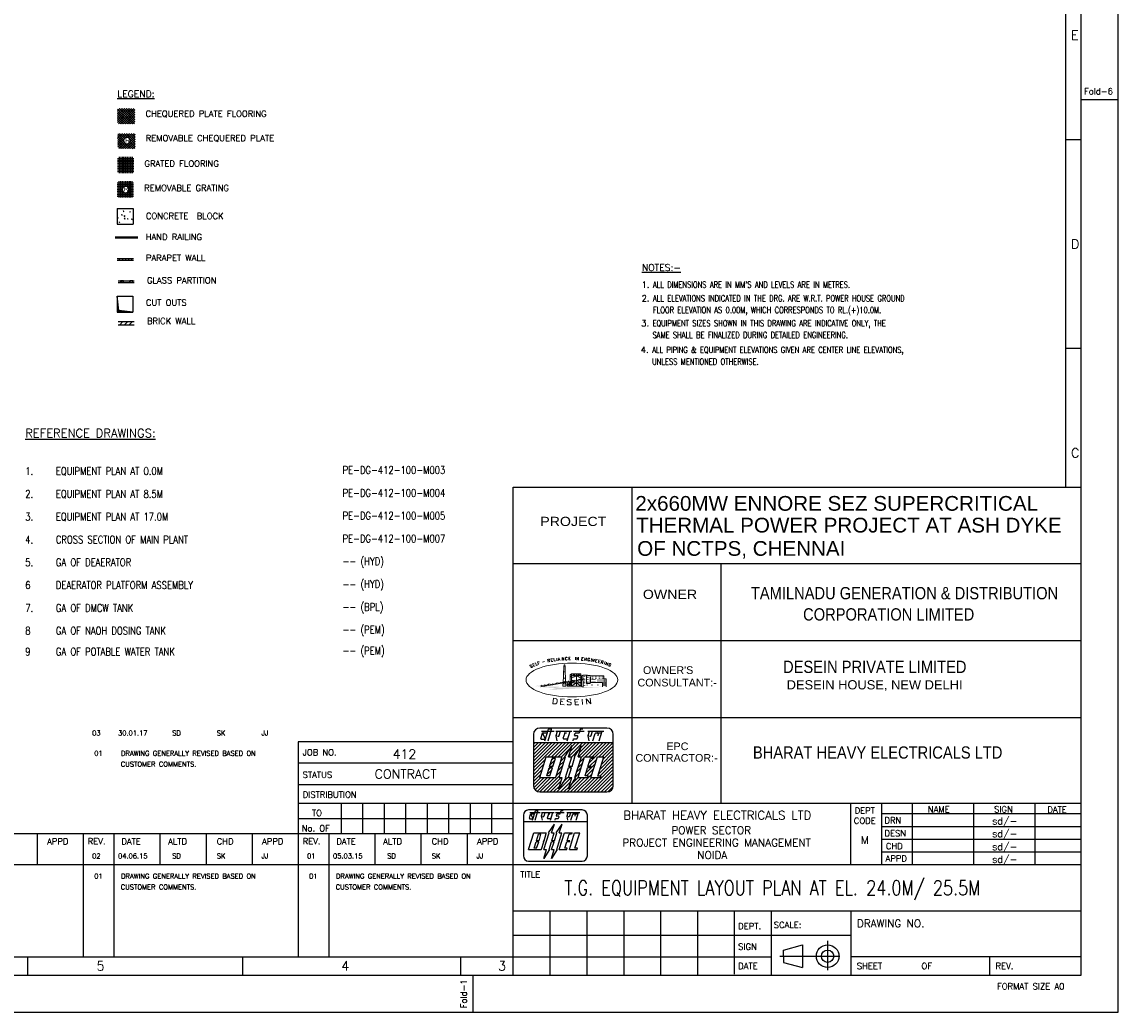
# Model space of a CAD drawing. Header units: inches. Extents: x 0 to 1544102, y -303681 to 23144100.
# Tile 49 of 49: x 208012 to 297250, y -287698 to -207109. Entities that reach past the tile are written whole.
import ezdxf
from ezdxf.enums import TextEntityAlignment as Align

# ---------------------------------------------------------------- set-up
doc = ezdxf.new("R2010")
doc.units = ezdxf.units.IN
doc.header["$LTSCALE"] = 1800
doc.header["$MEASUREMENT"] = 0
doc.linetypes.add('CENTER', pattern=[2, 1.25, -0.25, 0.25, -0.25])
doc.layers.get('0').update_dxf_attribs({"color": 253, "lineweight": 9})
for name, color, linetype in [('EARTH1', 7, 'Continuous'), ('FORMAT', 9, 'Continuous'), ('TEXT', 3, 'Continuous'), ('TEXT1', 3, 'Continuous')]:
    doc.layers.add(name, color=color, linetype=linetype)
doc.layers.add('SIZE', color=7, linetype='Continuous', lineweight=13)
doc.styles.add('ARIAL', font='arial.ttf')
doc.styles.add('COMPLEX', font='complex')
doc.styles.add('HTX11', font='O8111901')
doc.styles.add('ROMAND', font='Romand')
doc.styles.add('ROMANS', font='romans.shx')
doc.styles.add('ROMANT', font='romant')
doc.styles.add('RPS', font='arial.ttf', dxfattribs={"height": 300})
doc.styles.add('S13', font='simplex', dxfattribs={"height": 1.3})

# ---------------------------------------------------------------- blocks, each defined once
blk = doc.blocks.new('EMBL1', base_point=(70.6, 50.1))
for p, q in [((70.4, 122), (70.4, 58)), ((162.4, 130), (78.4, 130)), ((79.6, 117.1), (81.6, 123.5)), ((80.4, 126), (96.4, 126)), ((85.3, 116), (81.9, 123.9)), ((82.4, 124), (87.8, 124)), ((84.7, 114), (89.2, 128.7)), ((88.7, 114), (93.1, 128.2)), ((90, 129.2), (92.3, 129.2)), ((98.4, 126), (118.4, 126)), ((100, 114), (98.7, 120.3)), ((98.8, 120.7), (100.4, 126)), ((102.7, 120.6), (104.4, 126)), ((107.8, 117.5), (110.1, 124)), ((108.8, 124), (111.6, 124)), ((112.7, 114), (116.4, 126)), ((120.4, 126), (134, 126)), ((121.9, 121.3), (122.7, 123.5)), ((125.2, 120.2), (122.7, 120.2)), ((123.5, 124), (127.2, 124)), ((127.9, 124.6), (129.2, 128.7)), ((130, 129.2), (132.3, 129.2)), ((138.4, 126), (158.4, 126)), ((140, 114), (138.7, 120.3)), ((138.8, 120.7), (140.4, 126)), ((142.7, 120.6), (144.4, 126)), ((144.7, 114), (147.6, 123.4)), ((148.4, 124), (150.6, 124)), ((151.4, 123.4), (150.8, 120.5)), ((152.2, 124), (155.8, 124)), ((152.7, 114), (156.4, 126)), ((170.4, 58), (170.4, 122)), ((70.4, 112), (170.4, 112)), ((80.4, 116), (85.3, 116)), ((100.4, 120), (102, 120)), ((108.5, 116.5), (113.4, 116.5)), ((109.7, 94), (118.7, 108)), ((114.4, 94), (118.7, 108)), ((119.9, 114), (120.6, 116.5)), ((120.6, 116.5), (124.4, 116.5)), ((121.7, 94), (130.7, 108)), ((125.2, 117), (126, 119.2)), ((126.4, 94), (130.7, 108)), ((140.4, 120), (142, 120)), ((78.4, 68), (86.4, 94)), ((86.4, 94), (105.3, 94)), ((90.7, 81.9), (93.8, 92.1)), ((97.8, 92.1), (93.8, 92.1)), ((94.7, 81.9), (97.8, 92.1)), ((102.4, 68), (110.4, 94)), ((102.6, 81.7), (106.1, 93)), ((109.7, 94), (110.4, 94)), ((114.4, 94), (118.4, 94)), ((114.7, 81.9), (118.4, 94)), ((118.7, 81.9), (122.4, 94)), ((121.7, 94), (122.4, 94)), ((122.4, 68), (130.4, 94)), ((126.4, 94), (130.4, 94)), ((126.4, 68), (134.4, 94)), ((134.4, 94), (146.4, 94)), ((138.7, 81.9), (141.8, 92.1)), ((145.8, 92.1), (141.8, 92.1)), ((142.4, 68), (150.4, 94)), ((146.4, 94), (145.8, 92.1)), ((150.4, 94), (158.4, 94)), ((151, 70), (158.4, 94)), ((87, 70.1), (90.2, 80.3)), ((91, 70.1), (87, 70.1)), ((94.2, 80.3), (90.2, 80.3)), ((94.7, 81.9), (90.7, 81.9)), ((91, 70.1), (94.2, 80.3)), ((98.6, 68.6), (102.1, 80.1)), ((101.3, 81.1), (101.8, 81.1)), ((110.4, 68), (114.2, 80.3)), ((118.2, 80.3), (114.2, 80.3)), ((114.4, 68), (118.2, 80.3)), ((118.7, 81.9), (114.7, 81.9)), ((135, 70.1), (138.2, 80.3)), ((139, 70.1), (135, 70.1)), ((142.2, 80.3), (138.2, 80.3)), ((138.4, 68), (139, 70.1)), ((142.7, 81.9), (138.7, 81.9)), ((142.2, 80.3), (142.7, 81.9)), ((155, 70), (151, 70)), ((154.4, 68), (155, 70)), ((78.4, 68), (97.8, 68)), ((111.2, 68), (102.1, 54)), ((102.1, 54), (106.4, 68)), ((102.4, 68), (106.4, 68)), ((110.4, 68), (111.2, 68)), ((114.1, 54), (118.4, 68)), ((123.2, 68), (114.1, 54)), ((114.4, 68), (118.4, 68)), ((122.4, 68), (123.2, 68)), ((126.4, 68), (138.4, 68)), ((142.4, 68), (154.4, 68)), ((78.4, 50), (162.4, 50))]:
    blk.add_line(p, q)
for centre, radius, start, end in [((78.4, 122), 8, 90, 180), ((82.4, 123.2), 0.8, 90, 162.8973), ((90, 128.4), 0.8, 90, 162.8973), ((92.3, 128.4), 0.8, 342.8973, 90), ((99.5, 120.5), 0.8, 162.8973, 191.3099), ((102, 120.8), 0.8, 270, 342.8973), ((122.7, 121), 0.8, 159.9675, 270), ((123.5, 123.2), 0.8, 90, 159.9675), ((125.2, 119.4), 0.8, 339.9675, 90), ((127.2, 124.8), 0.8, 270, 342.8973), ((130, 128.4), 0.8, 90, 162.8973), ((139.5, 120.5), 0.8, 162.8973, 191.3099), ((142, 120.8), 0.8, 270, 342.8973), ((148.4, 123.2), 0.8, 90, 162.8973), ((150.6, 123.2), 0.8, 347.2836, 90), ((152.2, 123.2), 0.8, 90, 167.2836), ((162.4, 122), 8, 0, 90), ((80.4, 116.8), 0.8, 162.8973, 270), ((108.5, 117.3), 0.8, 162.8973, 270), ((124.4, 117.3), 0.8, 270, 339.9675), ((105.3, 93.2), 0.8, 342.8973, 90), ((101.3, 80.3), 0.8, 342.8973, 90), ((101.8, 81.9), 0.8, 270, 342.8973), ((101.8, 81.9), 0.8, 270, 342.8973), ((78.4, 58), 8, 180, 270), ((97.8, 68.8), 0.8, 270, 342.8973), ((162.4, 58), 8, 270, 0)]:
    blk.add_arc(centre, radius, start, end)
blk = doc.blocks.new('ELL2', base_point=(1004, 78.35))
for points in [[(1004, 93.65, 0, 0.6, 0.414214), (996.35, 86, 0.6, 0.6, 1)], [(1004, 93.65, 0, 0.6, -0.414214), (1011.65, 86, 0.6, 0.6, -1)], [(1004, 78.35, 0, 0.6, -0.414214), (996.35, 86, 0.6, 0.6, -1)], [(1004, 78.35, 0, 0.6, 0.414214), (1011.65, 86, 0.6, 0.6, 1)]]:
    blk.add_lwpolyline(points, format="xyseb")
blk = doc.blocks.new('SHEET_A0')
at = {"layer": 'FORMAT'}
h = blk.add_hatch(dxfattribs=at)
h.set_pattern_fill('ANSI31', color=256, scale=6.25, style=0)
h.set_pattern_definition([(45, (-246.3665, 8.3105), (-0.55242717, 0.55242717), [])])
h.paths.add_polyline_path([(998.63, 87.78), (998.63, 73.74, 0.414214), (1000.71, 71.66), (1022.55, 71.66, 0.414214), (1024.63, 73.74), (1024.63, 87.78)])
h.paths.add_polyline_path([(1007.99, 83.1), (1007.01, 79.89), (1005.91, 76.34), (1000.71, 76.34), (1002.79, 83.1)], flags=16)
h.paths.add_polyline_path([(1004.72, 82.6), (1005.76, 82.6), (1004.94, 79.95), (1003.9, 79.95)], flags=0)
h.paths.add_polyline_path([(1008.84, 83.1), (1011.19, 86.74), (1010.07, 83.1), (1011.96, 83.1), (1014.31, 86.74), (1013.19, 83.1), (1014.23, 83.1), (1012.15, 76.34), (1012.36, 76.34), (1009.99, 72.7), (1011.11, 76.34), (1009.24, 76.34), (1006.87, 72.7), (1007.99, 76.34), (1006.95, 76.34), (1009.03, 83.1)], flags=16)
h.paths.add_polyline_path([(1004.82, 79.53), (1004, 76.88), (1002.96, 76.88), (1003.78, 79.53)], flags=0)
h.paths.add_polyline_path([(1015.27, 83.1), (1018.39, 83.1), (1018.24, 82.6), (1017.2, 82.6), (1016.38, 79.95), (1017.42, 79.95), (1017.29, 79.53), (1016.26, 79.53), (1015.44, 76.88), (1016.48, 76.88), (1016.31, 76.34), (1013.19, 76.34)], flags=16)
h.paths.add_polyline_path([(1019.43, 83.1), (1021.51, 83.1), (1019.59, 76.84), (1020.63, 76.84), (1020.47, 76.34), (1017.35, 76.34)], flags=16)
for p, q in [((1172, 170.9), (1172, 829)), ((1177, 12), (1177, 829)), ((1189, 297), (1177, 297)), ((1177, 284), (1172, 284)), ((1177, 216), (1172, 216)), ((992, 68), (992, 170.9)), ((992, 170.9), (1177, 170.9)), ((1030.66, 170.9), (1030.66, 68)), ((1177, 145.9), (991.92, 145.9)), ((1059.6, 145.9), (1059.6, 68)), ((1177, 120.9), (991.92, 120.9)), ((992, 95.9), (1177, 95.9)), ((998.63, 90.38), (998.63, 73.74)), ((1022.55, 92.46), (1000.71, 92.46)), ((1024.63, 73.74), (1024.63, 90.38)), ((992, 88), (922, 88)), ((922, 88), (922, 18)), ((992, 12), (992, 88)), ((998.63, 87.78), (1024.63, 87.78)), ((1008.84, 83.1), (1011.19, 86.74)), ((1010.07, 83.1), (1011.19, 86.74)), ((1011.96, 83.1), (1014.31, 86.74)), ((1013.19, 83.1), (1014.31, 86.74)), ((1000.71, 76.34), (1002.79, 83.1)), ((1002.79, 83.1), (1007.71, 83.1)), ((1003.9, 79.95), (1004.72, 82.6)), ((1005.76, 82.6), (1004.72, 82.6)), ((1004.94, 79.95), (1005.76, 82.6)), ((1006.95, 76.34), (1009.03, 83.1)), ((1007.01, 79.89), (1007.91, 82.83)), ((1008.84, 83.1), (1009.03, 83.1)), ((1010.07, 83.1), (1011.11, 83.1)), ((1010.14, 79.95), (1011.11, 83.1)), ((1011.18, 79.95), (1012.15, 83.1)), ((1011.96, 83.1), (1012.15, 83.1)), ((1012.15, 76.34), (1014.23, 83.1)), ((1013.19, 76.34), (1015.27, 83.1)), ((1013.19, 83.1), (1014.23, 83.1)), ((1015.27, 83.1), (1018.39, 83.1)), ((1016.38, 79.95), (1017.2, 82.6)), ((1018.24, 82.6), (1017.2, 82.6)), ((1017.35, 76.34), (1019.43, 83.1)), ((1018.39, 83.1), (1018.24, 82.6)), ((1019.43, 83.1), (1021.51, 83.1)), ((1019.59, 76.84), (1021.51, 83.1)), ((992, 81), (922, 81)), ((1002.96, 76.88), (1003.78, 79.53)), ((1004.82, 79.53), (1003.78, 79.53)), ((1004.94, 79.95), (1003.9, 79.95)), ((1004, 76.88), (1004.82, 79.53)), ((1005.96, 76.49), (1006.88, 79.47)), ((1006.68, 79.74), (1006.81, 79.74)), ((1009.03, 76.34), (1010.02, 79.53)), ((1011.06, 79.53), (1010.02, 79.53)), ((1010.07, 76.34), (1011.06, 79.53)), ((1011.18, 79.95), (1010.14, 79.95)), ((1015.44, 76.88), (1016.26, 79.53)), ((1017.29, 79.53), (1016.26, 79.53)), ((1017.42, 79.95), (1016.38, 79.95)), ((1017.29, 79.53), (1017.42, 79.95)), ((1000.71, 76.34), (1005.76, 76.34)), ((1004, 76.88), (1002.96, 76.88)), ((1006.87, 72.7), (1007.99, 76.34)), ((1009.24, 76.34), (1006.87, 72.7)), ((1006.95, 76.34), (1007.99, 76.34)), ((1009.03, 76.34), (1009.24, 76.34)), ((1012.36, 76.34), (1009.99, 72.7)), ((1009.99, 72.7), (1011.11, 76.34)), ((1010.07, 76.34), (1011.11, 76.34)), ((1012.15, 76.34), (1012.36, 76.34)), ((1013.19, 76.34), (1016.31, 76.34)), ((1016.48, 76.88), (1015.44, 76.88)), ((1016.31, 76.34), (1016.48, 76.88)), ((1017.35, 76.34), (1020.47, 76.34)), ((1020.63, 76.84), (1019.59, 76.84)), ((1020.47, 76.34), (1020.63, 76.84)), ((992, 74), (922, 74)), ((1000.71, 71.66), (1022.55, 71.66)), ((922, 68), (992, 68)), ((936, 68), (936, 58)), ((943, 68), (943, 58)), ((950, 68), (950, 58)), ((957, 68), (957, 58)), ((964, 68), (964, 58)), ((971, 68), (971, 58)), ((978, 68), (978, 58)), ((985, 68), (985, 58)), ((992, 68), (1177, 68)), ((1102.02, 48.02), (1102.02, 68)), ((1112.02, 48.02), (1112.02, 68)), ((1122.02, 48.02), (1122.02, 68)), ((1142.02, 48.02), (1142.02, 68)), ((1162.02, 48.02), (1162.02, 68)), ((1177, 64.51), (1112.02, 64.51)), ((922, 63), (992, 63)), ((992, 58), (782, 58)), ((837, 58), (837, 48)), ((852, 58), (852, 18)), ((862, 58), (862, 18)), ((877, 58), (877, 48)), ((892, 58), (892, 48)), ((907, 58), (907, 48)), ((932, 58), (932, 18)), ((947, 58), (947, 48)), ((962, 58), (962, 48)), ((977, 58), (977, 48)), ((1177, 60.35), (1112.02, 60.35)), ((1177, 56.19), (1112.02, 56.19)), ((1177, 52.03), (1112.02, 52.03)), ((782, 48), (1177, 48)), ((992, 33), (1177, 33)), ((1004, 33), (1004, 12)), ((1016, 33), (1016, 12)), ((1028, 33), (1028, 12)), ((1040, 33), (1040, 12)), ((1052, 33), (1052, 12)), ((1064, 33), (1064, 12.32)), ((1076, 33), (1076, 12)), ((1102, 33), (1102, 12)), ((992, 25), (1102, 25)), ((1080.1, 20.18), (1086.28, 21.84)), ((1086.28, 21.84), (1086.28, 14.48)), ((24, 18), (1076, 18)), ((834, 12), (834, 18)), ((904, 12), (904, 18)), ((975, 12), (975, 18)), ((1080.1, 18.18), (1080.1, 20.18)), ((1080.1, 18.18), (1080.1, 16.18)), ((1177, 18), (1102, 18)), ((1147.09, 18), (1147.09, 12.03)), ((1080.1, 16.18), (1086.28, 14.53)), ((12, 12), (1177, 12)), ((979, 0), (979, 12))]:
    blk.add_line(p, q, dxfattribs=at)
at = {"layer": 'FORMAT', "color": 3}
for p, q in [((1001.04, 89.09), (1001.55, 90.75)), ((1001.23, 91.42), (1005.39, 91.42)), ((1002.51, 88.82), (1001.62, 90.86)), ((1001.75, 90.9), (1003.15, 90.9)), ((1002.35, 88.3), (1003.52, 92.11)), ((1003.39, 88.3), (1004.53, 91.98)), ((1003.72, 92.25), (1004.33, 92.25)), ((1005.91, 91.42), (1011.11, 91.42)), ((1006.33, 88.3), (1006, 89.93)), ((1006.01, 90.04), (1006.43, 91.42)), ((1006.43, 89.86), (1006.84, 89.86)), ((1007.04, 90.01), (1007.47, 91.42)), ((1008.35, 89.2), (1008.97, 90.89)), ((1008.62, 90.89), (1009.35, 90.89)), ((1009.63, 88.3), (1010.59, 91.42)), ((1011.63, 91.42), (1015.17, 91.42)), ((1012.04, 90.19), (1012.24, 90.75)), ((1012.89, 89.91), (1012.23, 89.91)), ((1012.44, 90.89), (1013.4, 90.89)), ((1012.88, 89.07), (1013.08, 89.63)), ((1013.6, 91.04), (1013.92, 92.11)), ((1014.12, 92.25), (1014.73, 92.25)), ((1016.31, 91.42), (1021.51, 91.42)), ((1016.73, 88.3), (1016.4, 89.93)), ((1016.41, 90.04), (1016.83, 91.42)), ((1016.83, 89.86), (1017.24, 89.86)), ((1017.44, 90.01), (1017.87, 91.42)), ((1017.95, 88.3), (1018.7, 90.74)), ((1018.9, 90.89), (1019.49, 90.89)), ((1019.71, 90.73), (1019.54, 89.98)), ((1019.91, 90.89), (1020.83, 90.89)), ((1020.03, 88.3), (1020.99, 91.42)), ((1001.24, 88.82), (1002.51, 88.82)), ((1008.55, 88.93), (1009.83, 88.93)), ((1011.51, 88.3), (1011.7, 88.93)), ((1011.7, 88.93), (1012.68, 88.93))]:
    blk.add_line(p, q, dxfattribs=at)
at = {"layer": 'FORMAT', "color": 5, "linetype": 'CENTER'}
for p, q in [((1094.42, 23.21), (1094.42, 13.68)), ((1078.87, 18.18), (1098.37, 18.18))]:
    blk.add_line(p, q, dxfattribs=at)
at = {"layer": 'FORMAT'}
blk.add_lwpolyline([(1189, 841), (0, 841), (0, 0), (1189, 0)], close=True, dxfattribs=at)
for radius in [3.68, 2]:
    blk.add_circle((1094.42, 18.18), radius, dxfattribs=at)
for centre, radius, start, end in [((1000.71, 90.38), 2.08, 90, 180), ((1022.55, 90.38), 2.08, 0, 90), ((1007.71, 82.89), 0.208, 342.8973, 90), ((1006.68, 79.53), 0.208, 342.8973, 90), ((1006.81, 79.95), 0.208, 270, 342.8973), ((1006.81, 79.95), 0.208, 270, 342.8973), ((1005.76, 76.55), 0.208, 270, 342.8973), ((1000.71, 73.74), 2.08, 180, 270), ((1022.55, 73.74), 2.08, 270, 0)]:
    blk.add_arc(centre, radius, start, end, dxfattribs=at)
at = {"layer": 'FORMAT', "color": 3}
for centre, start, end in [((1001.75, 90.69), 90, 162.8973), ((1003.72, 92.04), 90, 162.8973), ((1004.33, 92.04), 342.8973, 90), ((1006.21, 89.98), 162.8973, 191.3099), ((1006.84, 90.07), 270, 342.8973), ((1012.23, 90.12), 159.9675, 270), ((1012.44, 90.68), 90, 159.9675), ((1012.89, 89.7), 339.9675, 90), ((1013.4, 91.1), 270, 342.8973), ((1014.12, 92.04), 90, 162.8973), ((1016.61, 89.98), 162.8973, 191.3099), ((1017.24, 90.07), 270, 342.8973), ((1018.9, 90.68), 90, 162.8973), ((1019.49, 90.68), 347.2836, 90), ((1019.91, 90.68), 90, 167.2836), ((1001.24, 89.03), 162.8973, 270), ((1008.55, 89.14), 162.8973, 270), ((1012.68, 89.14), 270, 339.9675)]:
    blk.add_arc(centre, 0.208, start, end, dxfattribs=at)
at = {"layer": 'SIZE'}
for p, q in [((1008.28, 106.89), (1008.5, 112.58)), ((1008.43, 110.79), (1008.97, 110.79)), ((1008.5, 112.58), (1008.65, 113)), ((1008.5, 112.58), (1008.95, 112.58)), ((1008.65, 113), (1008.8, 113)), ((1008.8, 113), (1008.95, 112.58)), ((1008.95, 112.58), (1009.02, 106.89)), ((1001.06, 105.94), (1014.86, 108.26)), ((1004.9, 106.58), (1006.29, 107.21)), ((1006.26, 106.84), (1006.26, 107.21)), ((1006.26, 107.21), (1007.52, 107.09)), ((1007.52, 107.05), (1008.73, 107.64)), ((1007.52, 107.09), (1007.52, 107.38)), ((1008.36, 108.68), (1009, 108.68)), ((1008.73, 107.64), (1010.08, 107.47)), ((1008.73, 107.26), (1008.73, 107.64)), ((1009.62, 107.41), (1010.21, 107.52)), ((1009.62, 106.89), (1009.62, 107.41)), ((1010.08, 107.43), (1011.38, 108.06)), ((1010.08, 107.47), (1010.08, 107.8)), ((1010.21, 107.52), (1010.28, 107.2)), ((1010.28, 107.2), (1011.02, 106.89)), ((1010.36, 107.2), (1010.65, 107.31)), ((1011.02, 110.16), (1010.58, 109.84)), ((1010.58, 109.84), (1010.58, 107.94)), ((1011.02, 109.42), (1010.58, 109)), ((1010.65, 107.31), (1010.58, 107.1)), ((1010.8, 107.2), (1010.65, 107.41)), ((1011.02, 107.2), (1010.8, 107.2)), ((1010.95, 106.15), (1012.64, 107.2)), ((1011.02, 107.1), (1011.02, 110.16)), ((1012.64, 109.42), (1011.02, 110.16)), ((1012.64, 110.16), (1011.02, 109.42)), ((1011.02, 110.16), (1014.05, 110.16)), ((1012.64, 109.42), (1011.02, 108.68)), ((1011.02, 109.42), (1012.64, 109.42)), ((1011.02, 107.2), (1012.64, 107.94)), ((1011.02, 107.2), (1014.05, 107.2)), ((1011.02, 106.89), (1011.02, 107.2)), ((1011.35, 108.01), (1012.59, 107.89)), ((1011.35, 107.68), (1011.35, 108.01)), ((1012.57, 110.16), (1014.05, 110.16)), ((1014.05, 109.42), (1012.57, 110.16)), ((1012.59, 107.93), (1013.76, 108.39)), ((1012.59, 107.89), (1012.59, 108.22)), ((1012.64, 106.15), (1012.64, 110.16)), ((1014.05, 110.16), (1012.64, 109.52)), ((1012.64, 109.42), (1014.05, 108.68)), ((1012.64, 109.42), (1014.05, 109.42)), ((1012.64, 107.94), (1014.05, 107.2)), ((1012.64, 107.2), (1014.05, 106.15)), ((1013.73, 108.43), (1014.85, 108.27)), ((1013.73, 108.1), (1013.73, 108.43)), ((1014.05, 110.16), (1014.05, 106.15)), ((1014.71, 109.73), (1014.27, 109.42)), ((1014.27, 109.42), (1014.27, 106.04)), ((1014.71, 109.73), (1015.89, 109.73)), ((1014.78, 105.94), (1014.71, 109.63)), ((1014.85, 108.27), (1014.82, 108.69)), ((1015.89, 109.73), (1015.89, 106.99)), ((1015.89, 109.73), (1016.19, 109.73)), ((1016.19, 109.73), (1016.19, 109.58)), ((1016.19, 109.58), (1017.14, 109.58)), ((1017, 107.31), (1021.06, 107.31)), ((1017.07, 106.99), (1017, 107.31)), ((1017.14, 109.58), (1017.14, 109.41)), ((1021.5, 109.42), (1017.14, 109.42)), ((1021.06, 107.31), (1021.06, 105.94)), ((1021.5, 108.47), (1021.5, 109.42)), ((1022.31, 108.47), (1021.5, 108.47)), ((1022.31, 105.94), (1022.31, 108.47)), ((1001.08, 106.42), (1002.31, 106.16)), ((1001.08, 105.95), (1001.08, 106.42)), ((1002.31, 106.16), (1002.29, 106.67)), ((1002.34, 106.21), (1003.64, 106.79)), ((1003.61, 106.84), (1004.9, 106.58)), ((1003.61, 106.37), (1003.61, 106.84)), ((1004.9, 106.58), (1004.9, 107)), ((1008.14, 106.89), (1008.14, 106.15)), ((1009.17, 106.89), (1008.14, 106.89)), ((1008.14, 106.15), (1009.17, 106.15)), ((1009.17, 106.15), (1009.17, 106.89)), ((1011.02, 106.89), (1009.62, 106.89)), ((1009.62, 106.89), (1009.62, 106.15)), ((1009.62, 106.89), (1009.91, 106.47)), ((1009.62, 106.15), (1011.02, 106.15)), ((1009.91, 106.47), (1010.36, 106.89)), ((1010.36, 106.89), (1010.65, 106.47)), ((1010.36, 106.89), (1010.36, 106.15)), ((1010.65, 106.47), (1011.02, 106.89)), ((1011.02, 106.15), (1011.02, 106.89)), ((1011.02, 106.15), (1012.64, 106.15)), ((1014.05, 106.15), (1012.64, 106.15)), ((1014.05, 106.15), (1014.78, 105.83)), ((1015.89, 106.99), (1017.07, 106.99))]:
    blk.add_line(p, q, dxfattribs=at)
for points in [[(999.29, 106.15), (999.29, 106.04), (1014.78, 108.57), (1014.78, 108.68)], [(999.06, 105.94), (1007.11, 105.94), (1006, 105.52)], [(1003.79, 104.88), (1006.59, 105.62), (1022.83, 105.94)]]:
    blk.add_solid(points, dxfattribs=at)
for points in [[(1014.92, 109.27), (1014.92, 109.08), (1015.49, 109.27), (1015.49, 109.08)], [(1014.92, 108.8), (1014.92, 108.61), (1015.49, 108.8), (1015.49, 108.61)], [(1014.92, 108.34), (1014.92, 108.15), (1015.49, 108.34), (1015.49, 108.15)], [(1014.92, 107.88), (1014.92, 107.69), (1015.49, 107.88), (1015.49, 107.69)], [(1014.92, 107.42), (1014.92, 107.23), (1015.49, 107.42), (1015.49, 107.23)], [(1016.01, 109.45), (1016.01, 109.26), (1016.59, 109.45), (1016.59, 109.26)], [(1016.01, 108.95), (1016.01, 108.76), (1016.59, 108.95), (1016.59, 108.76)], [(1016.01, 108.4), (1016.01, 108.21), (1016.59, 108.4), (1016.59, 108.21)], [(1016.01, 107.83), (1016.01, 107.64), (1016.59, 107.83), (1016.59, 107.64)], [(1016.01, 107.3), (1016.01, 107.11), (1016.59, 107.3), (1016.59, 107.11)], [(1017.36, 109.18), (1016.94, 109.18), (1017.36, 107.47), (1016.94, 107.47)], [(1017.49, 108.28), (1017.49, 108.09), (1018.86, 108.28), (1018.86, 108.09)], [(1017.49, 107.82), (1017.49, 107.63), (1018.86, 107.82), (1018.86, 107.63)], [(1017.58, 109.21), (1017.58, 109.02), (1018.16, 109.21), (1018.16, 109.02)], [(1017.58, 108.77), (1017.58, 108.58), (1018.16, 108.77), (1018.16, 108.58)], [(1018.67, 109.21), (1018.67, 109.02), (1019.24, 109.21), (1019.24, 109.02)], [(1018.67, 108.77), (1018.67, 108.58), (1019.24, 108.77), (1019.24, 108.58)], [(1019.28, 108.27), (1019.28, 108.07), (1021.54, 108.27), (1021.54, 108.07)], [(1019.28, 107.86), (1019.28, 107.67), (1021.54, 107.86), (1021.54, 107.67)], [(1019.82, 109.21), (1019.82, 109.02), (1020.4, 109.21), (1020.4, 109.02)], [(1019.82, 108.77), (1019.82, 108.58), (1020.4, 108.77), (1020.4, 108.58)], [(1020.79, 109.21), (1020.79, 109.02), (1021.37, 109.21), (1021.37, 109.02)], [(1020.79, 108.77), (1020.79, 108.58), (1021.37, 108.77), (1021.37, 108.58)], [(1021.21, 107.37), (1021.21, 107.07), (1022.17, 107.37), (1022.17, 107.07)], [(1021.48, 108.41), (1021.48, 108.22), (1022.05, 108.41), (1022.05, 108.22)], [(1021.48, 108.01), (1021.48, 107.82), (1022.05, 108.01), (1022.05, 107.82)], [(1021.48, 107.69), (1021.48, 107.5), (1022.05, 107.69), (1022.05, 107.5)], [(1014.92, 106.96), (1014.92, 106.77), (1015.49, 106.96), (1015.49, 106.77)], [(1014.92, 106.5), (1014.92, 106.31), (1015.49, 106.5), (1015.49, 106.31)], [(1015.84, 106.56), (1015.84, 106.37), (1016.42, 106.56), (1016.42, 106.37)], [(1017.39, 106.56), (1017.39, 106.37), (1017.96, 106.56), (1017.96, 106.37)], [(1019.29, 106.58), (1019.29, 106.39), (1019.87, 106.58), (1019.87, 106.39)], [(1021.22, 106.88), (1021.22, 106.59), (1022.19, 106.88), (1022.19, 106.59)], [(1021.22, 106.42), (1021.22, 106.12), (1022.19, 106.42), (1022.19, 106.12)]]:
    blk.add_trace(points, dxfattribs=at)
at = {"layer": 'FORMAT', "color": 1, "xscale": 0.208, "yscale": 0.208, "zscale": 0.208}
blk.add_blockref('EMBL1', (995.42, 49.18), dxfattribs=at)
at = {"layer": 'SIZE', "color": 1, "xscale": 1.954295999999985, "yscale": 0.7200000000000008, "zscale": 1.954295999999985}
blk.add_blockref('ELL2', (1011.16, 102.61), dxfattribs=at)
at = {"color": 9, "linetype": 'Continuous', "style": 'ROMANT'}
for s, p in [('412', (956.6, 83.98)), ('CONTRACT', (957, 77.5))]:
    blk.add_text(s, height=3, dxfattribs=at).set_placement(p, align=Align.MIDDLE_CENTER)
at = {"layer": 'EARTH1', "color": 3, "ltscale": 15, "style": 'ARIAL'}
for s, p in [('2x660MW ENNORE SEZ SUPERCRITICAL ', (1098.3, 163.21)), ('THERMAL POWER PROJECT AT ASH DYKE', (1101.33, 156.13)), ('OF NCTPS, CHENNAI', (1066.3, 148.54))]:
    blk.add_text(s, height=4.8, dxfattribs=at).set_placement(p, align=Align.CENTER)
at = {"layer": 'EARTH1', "color": 6, "ltscale": 15, "style": 'RPS'}
for s, height, width, p in [('PROJECT', 3, 1.1, (1000.84, 158.24)), ('OWNER', 3, 1.1, (1034.25, 134.5)), ('DESEIN PRIVATE LIMITED', 4, 0.855, (1079.9, 110.39))]:
    blk.add_text(s, height=height, dxfattribs=dict(at, width=width)).set_placement(p)
at = {"layer": 'EARTH1', "color": 6, "ltscale": 15, "style": 'RPS', "width": 0.855}
for s, p in [('TAMILNADU GENERATION & DISTRIBUTION', (1119.46, 134.38)), ('CORPORATION LIMITED', (1114.3, 127.47)), ('BHARAT HEAVY ELECTRICALS LTD', (1110.71, 82.51))]:
    blk.add_text(s, height=4, dxfattribs=at).set_placement(p, align=Align.CENTER)
at = {"layer": 'EARTH1', "color": 6, "ltscale": 15, "style": 'RPS'}
for s, p in [("OWNER'S", (1034.29, 110.08)), ('CONSULTANT:-', (1032.5, 106.02)), ('EPC', (1041.91, 85.28)), ('CONTRACTOR:-', (1031.84, 81.51))]:
    blk.add_text(s, height=2.5, dxfattribs=at).set_placement(p)
at = {"layer": 'EARTH1', "color": 6, "lineweight": 20, "ltscale": 15, "style": 'RPS'}
blk.add_text('DESEIN HOUSE, NEW DELHI', height=3, dxfattribs=at).set_placement((1081.08, 105.05))
at = {"layer": 'FORMAT', "style": 'ROMANS'}
for s, height, p in [('E', 3, (1173.68, 316.56)), ('Fold-6', 2, (1177.9, 298.78)), ('D', 3, (1173.68, 248.56)), ('C', 3, (1173.68, 180.56)), ('JOB NO.', 2, (923.47, 83.53)), ('STATUS', 2, (923.47, 76.26)), ('DISTRIBUTION', 2, (923.47, 69.8)), ('TO', 2, (926.5, 63.8)), ('NAME', 2, (1127.06, 65.01)), ('SIGN', 2, (1148.63, 65.01)), ('DATE', 2, (1165.97, 64.91)), ('No. OF', 2, (923.14, 58.8)), ('DRN', 2, (1112.93, 61.41)), ('DESN', 2, (1112.93, 57.22)), ('APPD', 2, (840.24, 54.56)), ('REV.', 2, (853.47, 54.62)), ('DATE', 2, (864.43, 54.56)), ('ALTD', 2, (879.67, 54.56)), ('CHD', 2, (895.47, 54.56)), ('APPD', 2, (910.24, 54.56)), ('REV.', 2, (923.47, 54.62)), ('DATE', 2, (934.43, 54.56)), ('ALTD', 2, (949.67, 54.56)), ('CHD', 2, (965.47, 54.56)), ('APPD', 2, (980.24, 54.56)), ('CHD', 2, (1113.39, 53.03)), ('APPD', 2, (1113.3, 49.01)), ('TITLE', 2, (994.33, 43.8)), ('DEPT.', 2, (1065.29, 26.97)), ('SCALE:', 2, (1076.88, 27.38)), ('DRAWING NO.', 2.5, (1103.94, 27.6)), ('SIGN', 2, (1065.29, 20.3)), ('5', 3, (856.34, 13.53)), ('4', 3, (936.1, 13.53)), ('3', 3, (987.1, 13.53)), ('DATE', 2, (1065.29, 13.99)), ('SHEET', 2, (1103.94, 13.98)), ('OF', 2, (1124.99, 13.98)), ('REV.', 2, (1149.11, 13.98)), ('FORMAT SIZE A0', 2, (1149.58, 7.37))]:
    blk.add_text(s, height=height, dxfattribs=at).set_placement(p)
at = {"layer": 'FORMAT'}
for s, height, style, p in [('BHARAT HEAVY ELECTRICALS LTD', 2.8, 'COMPLEX', (1058.49, 62.68)), ('DEPT', 2, 'ROMANS', (1106.51, 64.61)), ('CODE', 2, 'ROMANS', (1106.51, 61.28)), ('POWER SECTOR', 2.5, 'ROMANS', (1056.51, 57.95)), ('M', 2.5, 'ROMANS', (1106.51, 54.8)), ('PROJECT ENGINEERING MANAGEMENT', 2.5, 'ROMANS', (1058.27, 53.94)), ('NOIDA', 2.5, 'ROMANS', (1056.86, 49.86))]:
    blk.add_text(s, height=height, dxfattribs=dict(at, style=style)).set_placement(p, align=Align.CENTER)
at = {"layer": 'FORMAT', "style": 'ROMANS'}
blk.add_text('Fold-1', height=2, rotation=90, dxfattribs=at).set_placement((976.89, 1.23))
at = {"layer": 'FORMAT', "color": 3, "flags": 13}
for tag, height, rotation, style, p in [('DRGNO', 3.5, 180, 'ROMANT', (99.42, 824.44)), ('FILE_PATH', 2, 90, 'ROMANS', (18.35, 51.64))]:
    blk.add_attdef(tag, text='', height=height, rotation=rotation, dxfattribs=dict(at, style=style)).set_placement(p, align=Align.MIDDLE_LEFT)
for tag, height, style, p in [('DRN', 2, 'ROMANS', (1122.62, 62.51)), ('DESIGN', 2, 'ROMANS', (1122.62, 58.59)), ('CHD', 2, 'ROMANS', (1122.62, 54.43)), ('APPD', 2, 'ROMANS', (1122.62, 50.27)), ('SCALE', 2, 'ROMANS', (1088.44, 28.38)), ('DRGNO', 3.5, 'ROMANT', (1105.05, 23))]:
    blk.add_attdef(tag, text='', height=height, dxfattribs=dict(at, style=style)).set_placement(p, align=Align.MIDDLE_LEFT)
at = {"layer": 'FORMAT', "color": 3, "style": 'ROMANS', "width": 0.8, "flags": 13}
for p in [(1162.9, 62.51), (1162.9, 58.35), (1162.9, 54.19), (1162.9, 50.16)]:
    blk.add_attdef('DATE', text='', height=2, dxfattribs=at).set_placement(p, align=Align.MIDDLE_LEFT)
at = {"layer": 'FORMAT', "color": 3, "style": 'ROMANS', "flags": 13}
for tag, p in [('1', (1119.96, 13.98)), ('REV', (1156.97, 13.98))]:
    blk.add_attdef(tag, p, '', height=2, dxfattribs=at)
at = {"layer": 'SIZE', "style": 'S13'}
for s, rotation, p in [('R', 13.0839, (1003.27, 113.87)), ('E', 9.7821, (1004.29, 114.07)), ('L', 8.3998, (1005.25, 114.23)), ('I', 6.4508, (1006.13, 114.31)), ('A', 4.2724, (1006.62, 114.4)), ('N', 4.2724, (1007.83, 114.48)), ('C', 2.3838, (1008.94, 114.56)), ('E', 2.5578, (1009.99, 114.62)), ('I', 358.3018, (1012.12, 114.63)), ('N', 356.2724, (1012.55, 114.63)), ('E', 355.1585, (1014.14, 114.51)), ('N', 355.5458, (1015.1, 114.42)), ('G', 353.22, (1016.13, 114.34)), ('I', 350.5198, (1017.22, 114.17)), ('N', 351.9995, (1017.62, 114.11)), ('E', 347.4771, (1018.63, 113.97)), ('E', 345.092, (1019.51, 113.8)), ('R', 344.2763, (1020.46, 113.58)), ('S', 26.5318, (997.71, 112)), ('E', 25.6097, (998.59, 112.43)), ('L', 23.2249, (999.47, 112.78)), ('F', 21.2329, (1000.17, 113.05)), ('-', 17.2181, (1001.48, 113.51)), ('I', 340.2265, (1021.51, 113.29)), ('N', 338.0597, (1021.93, 113.1)), ('G', 334.3387, (1022.89, 112.8))]:
    blk.add_text(s, height=0.936, rotation=rotation, dxfattribs=at).set_placement(p)
at = {"layer": 'SIZE', "style": 'ROMAND', "width": 1.2}
for s, rotation, p in [('D', 354, (1004.61, 100.42)), ('E', 356, (1007.01, 100.17)), ('E', 3, (1011.87, 99.96)), ('I', 5, (1014.23, 100.08)), ('N', 7, (1015.63, 100.19))]:
    blk.add_text(s, height=1.81, rotation=rotation, dxfattribs=at).set_placement(p)
blk.add_text('S', height=1.81, dxfattribs=at).set_placement((1009.36, 99.98))

msp = doc.modelspace()

# ---------------------------------------------------------------- hatches: boundary and pattern name
at = {"layer": 'TEXT'}
h = msp.add_hatch(color=256, dxfattribs=at)
h.dxf.hatch_style = 1
h.paths.add_polyline_path([(215846.44, -224642.48, 1), (215946.44, -224642.48, 1)])
h = msp.add_hatch(color=256, dxfattribs=at)
h.dxf.hatch_style = 1
h.paths.add_polyline_path([(216818.03, -224642.48, 1), (216918.03, -224642.48, 1)])

# ---------------------------------------------------------------- linework, layer by layer
at = {"layer": 'TEXT', "flags": 128}
for points in [[(215780.33, -214559.49), (216176.33, -214162.69)], [(215796.33, -214354.82), (215988.33, -214162.69)], [(215796.33, -214732.02), (216365.66, -214162.69)], [(215796.33, -214920.56), (216553.66, -214162.69)], [(215796.33, -215109.09), (216743, -214162.69)], [(215796.33, -215297.62), (216931, -214162.69)], [(215879, -215403.36), (217119, -214162.69)], [(215948.33, -214162.69), (217189.66, -215403.36)], [(216137.66, -214162.69), (217208.33, -215233.36)], [(216325.66, -214162.69), (217208.33, -215044.82)], [(216515, -214162.69), (217208.33, -214856.29)], [(216703, -214162.69), (217208.33, -214667.76)], [(216891, -214162.69), (217208.33, -214479.09)], [(217080.33, -214162.69), (217208.33, -214290.56)], [(215780.33, -214559.49), (216633.66, -215403.36)], [(215796.33, -214198.56), (217001.66, -215403.36)], [(215796.33, -214387.09), (216817.66, -215408.02)], [(215796.33, -214764.29), (216444.33, -215403.36)], [(215796.33, -214952.82), (216251, -215408.02)], [(216067, -215403.36), (217208.33, -214262.82)], [(216251, -215408.02), (217208.33, -214451.36)], [(216444.33, -215403.36), (217208.33, -214639.89)], [(216633.66, -215403.36), (217208.33, -214828.56)], [(216817.66, -215408.02), (217208.33, -215017.09)], [(215796.33, -215141.36), (216067, -215403.36)], [(217001.66, -215403.36), (217208.33, -215205.62)], [(215796.33, -216575.76), (216192.33, -216178.96)], [(215796.33, -216575.76), (216640.33, -217419.62)], [(215812.33, -216371.09), (216004.33, -216178.96)], [(215812.33, -216748.16), (216381.66, -216178.96)], [(215812.33, -216936.82), (216569.66, -216178.96)], [(215812.33, -217125.36), (216759, -216178.96)], [(215812.33, -216214.82), (216292.33, -216695.36)], [(215812.33, -216403.36), (216833.66, -217424.29)], [(215812.33, -216780.42), (216451, -217419.62)], [(215812.33, -217313.89), (216292.33, -216833.36)], [(215889.66, -216481.49), (216833.66, -217424.29)], [(215964.33, -216178.96), (216361.66, -216575.76)], [(216153.66, -216178.96), (216481.66, -216506.82)], [(216267, -217424.29), (217224.33, -216467.62)], [(216341.66, -216178.96), (217224.33, -217061.09)], [(216451, -217419.62), (217224.33, -216656.16)], [(216531, -216178.96), (217224.33, -216872.56)], [(216619, -216506.82), (216947, -216178.96)], [(216640.33, -217419.62), (217224.33, -216844.82)], [(216719, -216178.96), (217224.33, -216683.89)], [(216739, -216575.76), (217136.33, -216178.96)], [(216808.33, -216695.36), (217224.33, -216279.09)], [(216808.33, -216833.36), (217224.33, -217249.62)], [(216908.33, -216178.96), (217224.33, -216495.36)], [(217096.33, -216178.96), (217224.33, -216306.82)], [(215812.33, -216969.09), (216267, -217424.29)], [(215812.33, -217157.62), (216083, -217419.62)], [(215895, -217419.62), (216361.66, -216952.96)], [(216083, -217419.62), (216481.66, -217021.89)], [(216619, -217021.89), (217017.66, -217419.62)], [(216739, -216952.96), (217205.66, -217419.62)], [(216833.66, -217424.29), (217224.33, -217033.36)], [(217017.66, -217419.62), (217224.33, -217221.89)], [(215787, -218214.82), (217120.33, -218214.82)], [(215787, -218348.16), (217120.33, -218348.16)], [(215787, -218481.49), (217120.33, -218481.49)], [(215787, -218596.69), (217120.33, -218596.69)], [(215920.33, -218081.49), (215920.33, -219414.82)], [(216053.66, -218081.49), (216053.66, -219414.82)], [(216187, -218081.49), (216187, -219414.82)], [(216187, -218081.49), (216187, -219414.82)], [(216320.33, -218081.49), (216320.33, -219414.82)], [(216453.66, -218081.49), (216453.66, -219414.82)], [(216453.66, -218081.49), (216453.66, -219414.82)], [(216587, -218081.49), (216587, -219414.82)], [(216587, -218081.49), (216587, -219414.82)], [(216720.33, -218081.49), (216720.33, -219414.82)], [(216853.66, -218081.49), (216853.66, -219414.82)], [(216987, -218081.49), (216987, -219414.82)], [(215787, -218739.09), (217120.33, -218739.09)], [(215787, -218872.42), (217120.33, -218872.42)], [(215787, -219014.82), (217120.33, -219014.82)], [(215787, -219148.16), (217120.33, -219148.16)], [(215787, -219281.49), (217120.33, -219281.49)], [(215769.66, -220212.02), (217103, -220212.02)], [(215769.66, -220345.36), (217103, -220345.36)], [(215903, -220078.69), (215903, -221412.02)], [(216036.33, -220078.69), (216036.33, -221412.02)], [(216169.66, -220078.69), (216169.66, -221412.02)], [(216169.66, -220078.69), (216169.66, -221412.02)], [(216303, -220078.69), (216303, -220514.42)], [(216436.33, -220078.69), (216436.33, -220478.69)], [(216569.66, -220078.69), (216569.66, -220514.42)], [(216703, -220078.69), (216703, -221412.02)], [(216836.33, -220078.69), (216836.33, -221412.02)], [(216969.66, -220078.69), (216969.66, -221412.02)], [(215769.66, -220478.69), (217103, -220478.69)], [(215769.66, -220612.02), (216205.66, -220612.02)], [(215769.66, -220745.36), (216169.66, -220745.36)], [(215769.66, -220878.69), (216205.66, -220878.69)], [(215769.66, -221012.02), (217103, -221012.02)], [(215769.66, -221145.36), (217103, -221145.36)], [(215769.66, -221278.69), (217103, -221278.69)], [(216303, -220976.29), (216303, -221412.02)], [(216436.33, -221012.02), (216436.33, -221412.02)], [(216569.66, -220976.29), (216569.66, -221412.02)], [(216667, -220612.02), (217103, -220612.02)], [(216667, -220878.69), (217103, -220878.69)], [(216703, -220745.36), (217103, -220745.36)], [(215776.33, -222302.05), (215776.33, -223582.05)], [(215776.33, -222302.05), (217056.33, -222302.05)], [(215791, -223072.72), (215829.66, -223026.72)], [(215791, -223072.72), (215839, -223076.85)], [(215839, -223076.85), (215829.66, -223026.72)], [(216121.66, -222814.05), (216177.66, -222792.45)], [(216121.66, -222814.05), (216161.66, -222840.85)], [(216161.66, -222840.85), (216177.66, -222792.45)], [(216253.66, -222521.12), (216292.33, -222475.25)], [(216253.66, -222521.12), (216301.66, -222525.39)], [(216301.66, -222525.39), (216292.33, -222475.25)], [(216331, -222937.52), (216393.66, -222872.59)], [(216331, -222937.52), (216403, -222948.59)], [(216364.33, -223122.85), (216403, -223076.99)], [(216403, -222948.59), (216393.66, -222872.59)], [(216412.33, -223127.12), (216403, -223076.99)], [(216793.66, -222555.92), (216851, -222534.45)], [(216793.66, -222555.92), (216833.66, -222582.85)], [(216833.66, -222582.85), (216851, -222534.45)], [(217056.33, -222302.05), (217056.33, -223582.05)], [(215776.33, -223582.05), (217056.33, -223582.05)], [(215927, -223394.05), (215983, -223372.59)], [(215927, -223394.05), (215967, -223420.99)], [(215967, -223420.99), (215983, -223372.59)], [(216364.33, -223122.85), (216412.33, -223127.12)], [(216599, -223136.05), (216656.33, -223114.59)], [(216599, -223136.05), (216639, -223162.99)], [(216639, -223162.99), (216656.33, -223114.59)], [(216939, -223173.12), (216977.66, -223127.12)], [(216939, -223173.12), (216987, -223177.25)], [(216987, -223177.25), (216977.66, -223127.12)], [(215602.48, -224592.48), (217443.64, -224592.48)], [(215602.48, -224692.48), (217443.64, -224692.48)], [(215779, -226371.21), (217088.33, -226371.21)], [(215779, -226504.54), (217088.33, -226504.54)], [(215947, -226504.54), (215947, -226371.21)], [(216193.66, -226371.21), (216193.66, -226504.54)], [(216441.66, -226371.21), (216441.66, -226504.54)], [(216688.33, -226371.21), (216688.33, -226504.54)], [(216936.33, -226371.21), (216936.33, -226504.54)], [(215851.78, -228188.03), (217159.78, -228188.03)], [(215851.78, -228321.36), (217159.78, -228321.36)], [(216024.45, -228321.49), (216271.11, -228321.49), (216271.11, -228188.16), (216024.45, -228188.16), (216024.45, -228321.49)], [(216024.45, -228299.23), (216216.45, -228188.16)], [(216055.78, -228319.49), (216055.78, -228186.16)], [(216268.45, -228319.49), (216268.45, -228186.16)], [(216790.45, -228322.29), (216790.45, -228188.96)], [(216791.78, -228321.49), (217038.45, -228321.49), (217038.45, -228188.16), (216791.78, -228188.16), (216791.78, -228321.49)], [(217037.11, -228322.29), (217037.11, -228188.96)], [(215773.66, -229441.02), (215773.66, -230721.02)], [(215911, -230605.69), (215773.66, -229441.02)], [(215773.66, -229441.02), (217053.66, -229441.02)], [(215773.66, -229738.22), (215804.33, -229706.89)], [(215773.66, -229785.42), (215809.66, -229749.15)], [(215773.66, -229832.49), (215815, -229791.29)], [(215773.66, -229879.69), (215820.33, -229833.42)], [(215773.66, -229926.75), (215824.33, -229875.69)], [(215773.66, -229973.95), (215829.66, -229917.82)], [(215773.66, -230021.02), (215835, -229959.95)], [(215773.66, -230068.22), (215840.33, -230002.22)], [(215773.66, -230115.42), (215844.33, -230044.35)], [(215773.66, -230162.49), (215849.66, -230086.49)], [(215773.66, -230209.69), (215855, -230128.75)], [(215773.66, -230256.75), (215859, -230170.89)], [(215773.66, -230303.95), (215864.33, -230213.02)], [(217053.66, -229441.02), (217053.66, -230721.02)], [(215773.66, -230351.02), (215869.66, -230255.29)], [(215773.66, -230398.22), (215875, -230297.42)], [(215773.66, -230445.29), (215879, -230339.55)], [(215773.66, -230492.49), (215884.33, -230381.82)], [(215773.66, -230539.69), (215889.66, -230423.95)], [(215773.66, -230586.75), (215895, -230466.09)], [(215773.66, -230633.95), (215899, -230508.35)], [(215773.66, -230681.02), (215904.33, -230550.49)], [(215773.66, -230721.02), (215911, -230605.69)], [(215773.66, -230721.02), (217053.66, -230721.02)], [(215828.33, -230721.02), (215940.33, -230608.75)], [(215875, -230721.02), (215983, -230613.02)], [(217053.66, -230721.02), (215911, -230605.69)], [(215921.66, -230721.02), (216025.66, -230617.42)], [(215969.66, -230721.02), (216068.33, -230621.69)], [(216016.33, -230721.02), (216111, -230625.95)], [(216064.33, -230721.02), (216155, -230630.35)], [(216111, -230721.02), (216197.66, -230634.62)], [(216157.66, -230721.02), (216240.33, -230638.89)], [(216205.66, -230721.02), (216283, -230643.29)], [(216252.33, -230721.02), (216325.66, -230647.55)], [(216299, -230721.02), (216368.33, -230651.95)], [(216347, -230721.02), (216411, -230656.22)], [(216393.66, -230721.02), (216453.66, -230660.62)], [(216440.33, -230721.02), (216496.33, -230664.89)], [(216488.33, -230721.02), (216540.33, -230669.15)], [(216535, -230721.02), (216583, -230673.55)], [(216581.66, -230721.02), (216625.66, -230677.82)], [(216629.66, -230721.02), (216668.33, -230682.09)], [(216676.33, -230721.02), (216711, -230686.49)], [(216723, -230721.02), (216753.66, -230690.75)], [(215851.78, -231491.72), (217159.78, -231491.72)], [(215851.78, -231758.38), (217159.78, -231758.38)], [(215971.5, -231758.38), (216238.24, -231491.65)], [(216358.97, -231758.38), (216625.58, -231491.65)], [(216746.25, -231758.45), (217012.86, -231491.72)]]:
    msp.add_lwpolyline(points, dxfattribs=at)
for points in [[(216816.33, -216764.42, 1), (216283, -216764.42, 1), (216816.33, -216764.42)], [(216703, -220745.36, 1), (216169.66, -220745.36, 1), (216703, -220745.36)]]:
    msp.add_lwpolyline(points, format="xyb", dxfattribs=at)
at = {"layer": 'TEXT'}
for centre in [(215896.44, -224642.48), (216868.03, -224642.48)]:
    msp.add_circle(centre, 50, dxfattribs=at)

# ---------------------------------------------------------------- block references
at = {"color": 161, "linetype": 'ByBlock', "xscale": 250, "yscale": 250, "zscale": 250}
msp.add_blockref('SHEET_A0', (0, -287698.08), dxfattribs=at)

# ---------------------------------------------------------------- texts
at = {"layer": 'TEXT'}
for s, height, style, p in [('%%uLEGEND:%%u', 550, 'ROMANT', (215776.33, -213244.29)), ('CHEQUERED PLATE FLOORING', 500, 'ROMANS', (218076.33, -214833.89)), ('R', 416.67, 'HTX11', (216406.83, -216940.42)), ('REMOVABLE CHEQUERED PLATE', 500, 'ROMANS', (218092.33, -216817.09)), ('GRATED FLOORING', 500, 'ROMANS', (217984.33, -218886.96)), ('REMOVABLE GRATING', 500, 'ROMANS', (217968.33, -220871.09)), ('R', 416.67, 'HTX11', (216289.11, -220908.46)), ('CONCRETE  BLOCK', 500, 'ROMANS', (218108.33, -223157.65)), ('HAND RAILING', 500, 'ROMANS', (218090.61, -224857.18)), ('PARAPET WALL', 500, 'ROMANS', (218107, -226559.08)), ('%%UNOTES:-', 550, 'ROMANT', (258479.72, -227379.7)), ('GLASS PARTITION', 500, 'ROMANS', (218190.45, -228397.49)), ('1.', 500, 'ROMANS', (258462.48, -228748.84)), ('CUT OUTS', 500, 'ROMANS', (218104.33, -230199.82)), ('2.', 500, 'ROMANS', (258462.48, -229853.65)), ('BRICK WALL', 500, 'ROMANS', (218190.45, -231701.18)), ('3.', 500, 'ROMANS', (258424.37, -231882.5)), ('4.', 500, 'ROMANS', (258395.79, -234047.99)), ('%%UREFERENCE DRAWINGS:', 687.5, 'ROMANT', (208281.37, -240923.62)), ('03', 400, 'ROMANS', (213726.71, -265189.18)), ('30.01.17', 400, 'ROMANS', (215838.96, -265189.18)), ('SD', 400, 'ROMANS', (220251.82, -265189.18)), ('SK', 400, 'ROMANS', (223879.82, -265189.18)), ('JJ', 400, 'ROMANS', (227521.71, -265189.18)), ('01', 400, 'ROMANS', (213892.77, -266835.45)), ('DRAWING GENERALLY REVISED BASED ON', 400, 'ROMANS', (216077.64, -266835.66)), ('CUSTOMER COMMENTS.', 400, 'ROMANS', (216058.1, -267723.63)), ('02', 400, 'ROMANS', (213726.71, -275189.18)), ('04.06.15', 400, 'ROMANS', (215838.96, -275189.18)), ('SD', 400, 'ROMANS', (220251.82, -275189.18)), ('SK', 400, 'ROMANS', (223879.82, -275189.18)), ('JJ', 400, 'ROMANS', (227521.71, -275189.18)), ('01', 400, 'ROMANS', (231226.71, -275189.18)), ('05.03.15', 400, 'ROMANS', (233338.96, -275189.18)), ('SD', 400, 'ROMANS', (237751.82, -275189.18)), ('SK', 400, 'ROMANS', (241379.82, -275189.18)), ('JJ', 400, 'ROMANS', (245021.71, -275189.18)), ('01', 400, 'ROMANS', (213892.77, -276835.45)), ('DRAWING GENERALLY REVISED BASED ON', 400, 'ROMANS', (216077.64, -276835.66)), ('01', 400, 'ROMANS', (231392.77, -276835.45)), ('DRAWING GENERALLY REVISED BASED ON', 400, 'ROMANS', (233577.64, -276835.66)), ('CUSTOMER COMMENTS.', 400, 'ROMANS', (216058.1, -277723.63)), ('CUSTOMER COMMENTS.', 400, 'ROMANS', (233558.1, -277723.63))]:
    msp.add_text(s, height=height, dxfattribs=dict(at, style=style)).set_placement(p)
at = {"layer": 'TEXT', "style": 'ROMANS', "width": 0.8}
for s, height, p in [("ALL DIMENSIONS ARE IN MM'S AND LEVELS ARE IN METRES.", 500, (259385.25, -228748.84)), ('ALL ELEVATIONS INDICATED IN THE DRG. ARE W.R.T. POWER HOUSE GROUND', 500, (259385.25, -229853.65)), ('FLOOR ELEVATION AS 0.00M, WHICH CORRESPONDS TO RL.(+)10.0M.', 500, (259385.25, -230810.92)), ('EQUIPMENT SIZES SHOWN IN THIS DRAWING ARE INDICATIVE ONLY, THE', 500, (259347.14, -231882.5)), ('SAME SHALL BE FINALIZED DURING DETAILED ENGINEERING.', 500, (259347.14, -232839.78)), ('ALL PIPING & EQUIPMENT ELEVATIONS GIVEN ARE CENTER LINE ELEVATIONS,', 500, (259318.56, -234047.99)), ('UNLESS MENTIONED OTHERWISE.', 500, (259318.56, -235005.26)), ('1.', 625, (208281.37, -243981.27)), ('EQUIPMENT PLAN AT 0.0M', 625, (210775.91, -243981.27)), ('PE-DG-412-100-M003', 625, (234117.94, -243899.44)), ('2.', 625, (208281.37, -245837.57)), ('EQUIPMENT PLAN AT 8.5M', 625, (210775.91, -245837.57)), ('PE-DG-412-100-M004', 625, (234117.94, -245755.74)), ('3.', 625, (208281.37, -247693.88)), ('EQUIPMENT PLAN AT 17.0M', 625, (210775.91, -247693.88)), ('PE-DG-412-100-M005', 625, (234117.94, -247612.05)), ('4.', 625, (208281.37, -249550.18)), ('CROSS SECTION OF MAIN PLANT', 625, (210775.91, -249550.18)), ('PE-DG-412-100-M007', 625, (234117.94, -249468.35)), ('-- (HYD)', 625, (234117.94, -251324.66)), ('5.', 625, (208281.37, -251406.48)), ('GA OF DEAERATOR', 625, (210775.91, -251406.48)), ('-- (HYD)', 625, (234117.94, -253180.96)), ('6', 625, (208281.37, -253262.79)), ('DEAERATOR PLATFORM ASSEMBLY', 625, (210775.91, -253262.79)), ('7.', 625, (208281.37, -255119.09)), ('GA OF DMCW TANK', 625, (210775.91, -255119.09)), ('-- (BPL)', 625, (234117.94, -255037.26)), ('8', 625, (208281.37, -256975.39)), ('GA OF NAOH DOSING TANK', 625, (210775.91, -256975.39)), ('-- (PEM)', 625, (234117.94, -256893.57)), ('-- (PEM)', 625, (234117.94, -258592.27)), ('9', 625, (208281.37, -258674.1)), ('GA OF POTABLE WATER TANK', 625, (210775.91, -258674.1))]:
    msp.add_text(s, height=height, dxfattribs=at).set_placement(p)
at = {"layer": 'TEXT', "color": 0, "style": 'ROMAND', "width": 0.8}
msp.add_text('T.G. EQUIPMENT LAYOUT PLAN AT EL. 24.0M/ 25.5M', height=1200, dxfattribs=at).set_placement((252173.99, -278188.32))
at = {"layer": 'TEXT1', "color": 0, "style": 'ROMANS'}
for p in [(286995.92, -272434.71, 486.58), (286995.92, -273474.71, 486.58), (286995.92, -274514.71, 486.58), (286995.92, -275554.71, 486.58)]:
    msp.add_text('sd/-', height=571.536, dxfattribs=at).set_placement(p)

doc.saveas('drawing.dxf')
